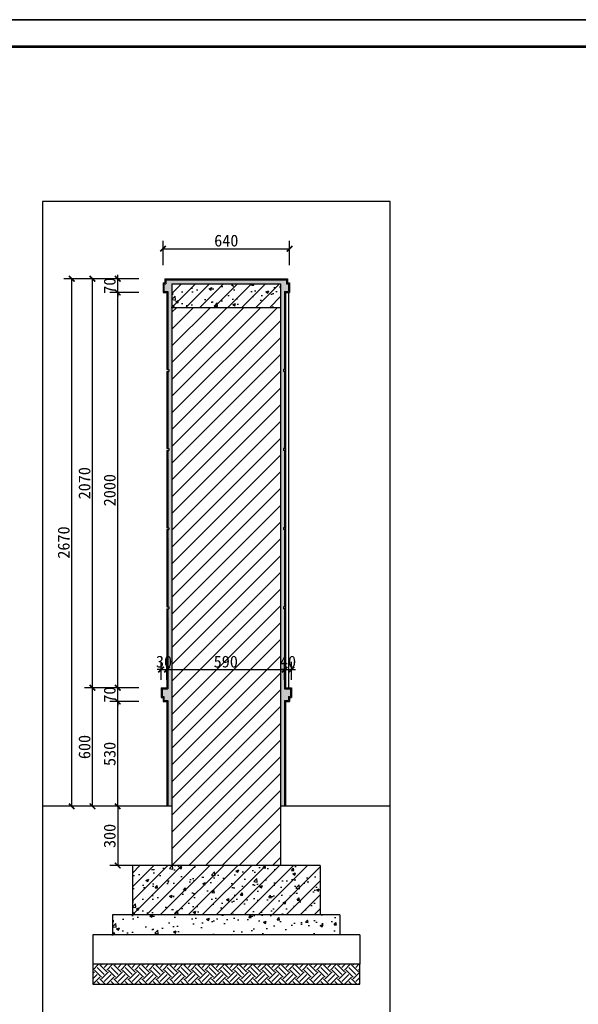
# Model space of a CAD drawing. Extents: x 499156 to 998412, y 3804642 to 7609653.
# Tile 21 of 74: x 500202 to 500343, y 3804799 to 3805048. Entities that reach past the tile are written whole.
import ezdxf

# ---------------------------------------------------------------- set-up
doc = ezdxf.new("R2010")
doc.units = 0
doc.header["$PDMODE"] = 35
doc.header["$PDSIZE"] = 1.2
doc.layers.get('0').update_dxf_attribs({"linetype": 'CONTINUOUS'})
doc.layers.get('Defpoints').update_dxf_attribs({"linetype": 'CONTINUOUS'})
for name, color, linetype in [('13-ab-outline', 2, 'CONTINUOUS'), ('14-ab-paving-l', 135, 'CONTINUOUS'), ('15-ab-hatch', 8, 'CONTINUOUS'), ('17-ab-base', 5, 'CONTINUOUS'), ('19-ab-dim', 3, 'CONTINUOUS'), ('PUB_TITLE', 4, 'CONTINUOUS')]:
    doc.layers.add(name, color=color, linetype=linetype)
doc.layers.add('18-ab-hide', color=191, linetype='CONTINUOUS', plot=False)
doc.styles.add('黑体', font='simhei.ttf')
doc.dimstyles.new('1-20', dxfattribs={"dimscale": 20, "dimtxt": 3, "dimasz": 1, "dimexe": 2, "dimexo": 2, "dimgap": 0.5, "dimtad": 1, "dimdec": 0, "dimrnd": 10, "dimtxsty": '黑体', "dimblk": 'ARCHTICK', "dimcen": 1, "dimclrd": 256, "dimclre": 3, "dimclrt": 7, "dimadec": 0, "dimazin": 0, "dimtfac": 1, "dimtdec": 0, "dimtix": 1, "dimtmove": 2, "dimatfit": 3, "dimldrblk": 'DOTSMALL', "dimfxl": 1, "dimarcsym": 0})

# ---------------------------------------------------------------- blocks, each defined once
blk = doc.blocks.new('wrtgtg')
at = {"layer": 'PUB_TITLE'}
blk.add_line((-75296, 53559), (8804, 53559), dxfattribs=at)
blk.add_lwpolyline([(-75296, -5841), (8804, -5841), (8804, 53559), (-75296, 53559)], close=True, dxfattribs=at)
at = {"layer": 'PUB_TITLE', "const_width": 100}
blk.add_lwpolyline([(-72796, -4841), (7804, -4841), (7804, 52559), (-72796, 52559)], close=True, dxfattribs=at)
blk = doc.blocks.new('_ArchTick')
at = {"color": 0, "linetype": 'ByBlock', "const_width": 0.4}
blk.add_lwpolyline([(-0.71, -0.71), (0.71, 0.71)], dxfattribs=at)
blk = doc.blocks.new('*D1625')
at = {"layer": '19-ab-dim', "color": 3, "lineweight": -2, "transparency": 16777216}
for p, q in [((500231.82, 3804875.55), (500224.44, 3804875.55)), ((500231.82, 3804849.05), (500224.44, 3804849.05))]:
    blk.add_line(p, q, dxfattribs=at)
at = {"layer": '19-ab-dim', "lineweight": -2, "transparency": 16777216}
blk.add_line((500226.44, 3804849.05), (500226.44, 3804875.55), dxfattribs=at)
at = {"layer": 'Defpoints', "color": 0, "transparency": 16777216}
for p in [(500226.44, 3804875.55), (500233.82, 3804875.55), (500233.82, 3804849.05)]:
    blk.add_point(p, dxfattribs=at)
at = {"layer": '19-ab-dim', "lineweight": -2, "transparency": 16777216}
for p, rotation in [((500226.44, 3804875.55), 90), ((500226.44, 3804849.05), 270)]:
    blk.add_blockref('_ArchTick', p, dxfattribs=dict(at, rotation=rotation))
at = {"layer": '19-ab-dim', "color": 7, "transparency": 16777216, "insert": (500224.42, 3804862.3), "char_height": 3, "attachment_point": 5, "rotation": 90, "style": '黑体'}
blk.add_mtext('530', dxfattribs=at)
blk = doc.blocks.new('_DotSmall')
at = {"color": 0, "linetype": 'ByBlock', "const_width": 0.5}
blk.add_lwpolyline([(-0.0625, 0, 1), (0.0625, 0, 1)], format="xyb", close=True, dxfattribs=at)
blk = doc.blocks.new('*D1626')
at = {"layer": '19-ab-dim', "lineweight": -2, "transparency": 16777216}
for p, q in [((500226.44, 3804879.05), (500226.44, 3804880.05)), ((500226.44, 3804875.55), (500226.44, 3804879.05)), ((500226.44, 3804875.55), (500226.44, 3804874.55))]:
    blk.add_line(p, q, dxfattribs=at)
at = {"layer": '19-ab-dim', "color": 3, "lineweight": -2, "transparency": 16777216}
for p, q in [((500231.82, 3804879.05), (500224.44, 3804879.05)), ((500231.82, 3804875.55), (500224.44, 3804875.55))]:
    blk.add_line(p, q, dxfattribs=at)
at = {"layer": 'Defpoints', "color": 0, "transparency": 16777216}
for p in [(500226.44, 3804879.05), (500233.82, 3804879.05), (500233.82, 3804875.55)]:
    blk.add_point(p, dxfattribs=at)
at = {"layer": '19-ab-dim', "lineweight": -2, "transparency": 16777216}
for p, rotation in [((500226.44, 3804879.05), 270), ((500226.44, 3804875.55), 90)]:
    blk.add_blockref('_ArchTick', p, dxfattribs=dict(at, rotation=rotation))
at = {"layer": '19-ab-dim', "color": 7, "transparency": 16777216, "insert": (500224.42, 3804877.3), "char_height": 3, "attachment_point": 5, "rotation": 90, "style": '黑体'}
blk.add_mtext('70', dxfattribs=at)
blk = doc.blocks.new('*D1627')
at = {"layer": '19-ab-dim', "color": 3, "lineweight": -2, "transparency": 16777216}
for p, q in [((500231.82, 3804979.05), (500224.44, 3804979.05)), ((500231.82, 3804879.05), (500224.44, 3804879.05))]:
    blk.add_line(p, q, dxfattribs=at)
at = {"layer": '19-ab-dim', "lineweight": -2, "transparency": 16777216}
blk.add_line((500226.44, 3804879.05), (500226.44, 3804979.05), dxfattribs=at)
at = {"layer": 'Defpoints', "color": 0, "transparency": 16777216}
for p in [(500226.44, 3804979.05), (500233.82, 3804979.05), (500233.82, 3804879.05)]:
    blk.add_point(p, dxfattribs=at)
at = {"layer": '19-ab-dim', "lineweight": -2, "transparency": 16777216}
for p, rotation in [((500226.44, 3804979.05), 90), ((500226.44, 3804879.05), 270)]:
    blk.add_blockref('_ArchTick', p, dxfattribs=dict(at, rotation=rotation))
at = {"layer": '19-ab-dim', "color": 7, "transparency": 16777216, "insert": (500224.42, 3804929.05), "char_height": 3, "attachment_point": 5, "rotation": 90, "style": '黑体'}
blk.add_mtext('2000', dxfattribs=at)
blk = doc.blocks.new('*D1628')
at = {"layer": '19-ab-dim', "color": 3, "lineweight": -2, "transparency": 16777216}
for p, q in [((500231.82, 3804982.55), (500224.44, 3804982.55)), ((500231.82, 3804979.05), (500224.44, 3804979.05))]:
    blk.add_line(p, q, dxfattribs=at)
at = {"layer": '19-ab-dim', "lineweight": -2, "transparency": 16777216}
for p, q in [((500226.44, 3804982.55), (500226.44, 3804983.55)), ((500226.44, 3804979.05), (500226.44, 3804982.55)), ((500226.44, 3804979.05), (500226.44, 3804978.05))]:
    blk.add_line(p, q, dxfattribs=at)
at = {"layer": 'Defpoints', "color": 0, "transparency": 16777216}
for p in [(500226.44, 3804982.55), (500233.82, 3804982.55), (500233.82, 3804979.05)]:
    blk.add_point(p, dxfattribs=at)
at = {"layer": '19-ab-dim', "lineweight": -2, "transparency": 16777216}
for p, rotation in [((500226.44, 3804982.55), 270), ((500226.44, 3804979.05), 90)]:
    blk.add_blockref('_ArchTick', p, dxfattribs=dict(at, rotation=rotation))
at = {"layer": '19-ab-dim', "color": 7, "transparency": 16777216, "insert": (500224.42, 3804980.8), "char_height": 3, "attachment_point": 5, "rotation": 90, "style": '黑体'}
blk.add_mtext('70', dxfattribs=at)
blk = doc.blocks.new('*D1629')
at = {"layer": '19-ab-dim', "color": 3, "lineweight": -2, "transparency": 16777216}
for p, q in [((500226.13, 3804879.05), (500218.06, 3804879.05)), ((500226.13, 3804849.05), (500218.06, 3804849.05))]:
    blk.add_line(p, q, dxfattribs=at)
at = {"layer": '19-ab-dim', "lineweight": -2, "transparency": 16777216}
blk.add_line((500220.06, 3804849.05), (500220.06, 3804879.05), dxfattribs=at)
at = {"layer": 'Defpoints', "color": 0, "transparency": 16777216}
for p in [(500220.06, 3804879.05), (500228.13, 3804879.05), (500228.13, 3804849.05)]:
    blk.add_point(p, dxfattribs=at)
at = {"layer": '19-ab-dim', "lineweight": -2, "transparency": 16777216}
for p, rotation in [((500220.06, 3804879.05), 90), ((500220.06, 3804849.05), 270)]:
    blk.add_blockref('_ArchTick', p, dxfattribs=dict(at, rotation=rotation))
at = {"layer": '19-ab-dim', "color": 7, "transparency": 16777216, "insert": (500218.05, 3804864.05), "char_height": 3, "attachment_point": 5, "rotation": 90, "style": '黑体'}
blk.add_mtext('600', dxfattribs=at)
blk = doc.blocks.new('*D1630')
at = {"layer": '19-ab-dim', "color": 3, "lineweight": -2, "transparency": 16777216}
for p, q in [((500226.13, 3804982.55), (500218.06, 3804982.55)), ((500226.13, 3804879.05), (500218.06, 3804879.05))]:
    blk.add_line(p, q, dxfattribs=at)
at = {"layer": '19-ab-dim', "lineweight": -2, "transparency": 16777216}
blk.add_line((500220.06, 3804879.05), (500220.06, 3804982.55), dxfattribs=at)
at = {"layer": 'Defpoints', "color": 0, "transparency": 16777216}
for p in [(500220.06, 3804982.55), (500228.13, 3804982.55), (500228.13, 3804879.05)]:
    blk.add_point(p, dxfattribs=at)
at = {"layer": '19-ab-dim', "lineweight": -2, "transparency": 16777216}
for p, rotation in [((500220.06, 3804982.55), 90), ((500220.06, 3804879.05), 270)]:
    blk.add_blockref('_ArchTick', p, dxfattribs=dict(at, rotation=rotation))
at = {"layer": '19-ab-dim', "color": 7, "transparency": 16777216, "insert": (500218.05, 3804930.8), "char_height": 3, "attachment_point": 5, "rotation": 90, "style": '黑体'}
blk.add_mtext('2070', dxfattribs=at)
blk = doc.blocks.new('*D1631')
at = {"layer": '19-ab-dim', "color": 3, "lineweight": -2, "transparency": 16777216}
for p, q in [((500226.13, 3804982.55), (500212.81, 3804982.55)), ((500226.13, 3804849.05), (500212.81, 3804849.05))]:
    blk.add_line(p, q, dxfattribs=at)
at = {"layer": '19-ab-dim', "lineweight": -2, "transparency": 16777216}
blk.add_line((500214.81, 3804849.05), (500214.81, 3804982.55), dxfattribs=at)
at = {"layer": 'Defpoints', "color": 0, "transparency": 16777216}
for p in [(500214.81, 3804982.55), (500228.13, 3804982.55), (500228.13, 3804849.05)]:
    blk.add_point(p, dxfattribs=at)
at = {"layer": '19-ab-dim', "lineweight": -2, "transparency": 16777216}
for p, rotation in [((500214.81, 3804982.55), 90), ((500214.81, 3804849.05), 270)]:
    blk.add_blockref('_ArchTick', p, dxfattribs=dict(at, rotation=rotation))
at = {"layer": '19-ab-dim', "color": 7, "transparency": 16777216, "insert": (500212.79, 3804915.8), "char_height": 3, "attachment_point": 5, "rotation": 90, "style": '黑体'}
blk.add_mtext('2670', dxfattribs=at)
blk = doc.blocks.new('*D1632')
at = {"layer": '19-ab-dim', "color": 3, "lineweight": -2, "transparency": 16777216}
for p, q in [((500237.9, 3804986.03), (500237.9, 3804992.16)), ((500269.9, 3804986.03), (500269.9, 3804992.16))]:
    blk.add_line(p, q, dxfattribs=at)
at = {"layer": '19-ab-dim', "lineweight": -2, "transparency": 16777216}
blk.add_line((500237.9, 3804990.16), (500269.9, 3804990.16), dxfattribs=at)
at = {"layer": 'Defpoints', "color": 0, "transparency": 16777216}
for p in [(500269.9, 3804990.16), (500237.9, 3804984.03), (500269.9, 3804984.03)]:
    blk.add_point(p, dxfattribs=at)
at = {"layer": '19-ab-dim', "lineweight": -2, "transparency": 16777216, "rotation": 180}
blk.add_blockref('_ArchTick', (500237.9, 3804990.16), dxfattribs=at)
at = {"layer": '19-ab-dim', "lineweight": -2, "transparency": 16777216}
blk.add_blockref('_ArchTick', (500269.9, 3804990.16), dxfattribs=at)
at = {"layer": '19-ab-dim', "color": 7, "transparency": 16777216, "insert": (500253.9, 3804992.18), "char_height": 3, "attachment_point": 5, "style": '黑体'}
blk.add_mtext('640', dxfattribs=at)
blk = doc.blocks.new('*D1633')
at = {"layer": '19-ab-dim', "color": 3, "lineweight": -2, "transparency": 16777216}
for p, q in [((500237.4, 3804881.05), (500237.4, 3804885.63)), ((500238.9, 3804881.05), (500238.9, 3804885.63))]:
    blk.add_line(p, q, dxfattribs=at)
at = {"layer": '19-ab-dim', "lineweight": -2, "transparency": 16777216}
for p, q in [((500237.4, 3804883.63), (500236.4, 3804883.63)), ((500237.4, 3804883.63), (500238.9, 3804883.63)), ((500238.9, 3804883.63), (500239.9, 3804883.63))]:
    blk.add_line(p, q, dxfattribs=at)
at = {"layer": 'Defpoints', "color": 0, "transparency": 16777216}
for p in [(500238.9, 3804883.63), (500237.4, 3804879.05), (500238.9, 3804879.05)]:
    blk.add_point(p, dxfattribs=at)
at = {"layer": '19-ab-dim', "lineweight": -2, "transparency": 16777216}
blk.add_blockref('_ArchTick', (500237.4, 3804883.63), dxfattribs=at)
at = {"layer": '19-ab-dim', "lineweight": -2, "transparency": 16777216, "rotation": 180}
blk.add_blockref('_ArchTick', (500238.9, 3804883.63), dxfattribs=at)
at = {"layer": '19-ab-dim', "color": 7, "transparency": 16777216, "insert": (500238.15, 3804885.64), "char_height": 3, "attachment_point": 5, "style": '黑体'}
blk.add_mtext('30', dxfattribs=at)
blk = doc.blocks.new('*D1634')
at = {"layer": '19-ab-dim', "color": 3, "lineweight": -2, "transparency": 16777216}
for p, q in [((500238.9, 3804881.05), (500238.9, 3804885.63)), ((500268.65, 3804881.05), (500268.65, 3804885.63))]:
    blk.add_line(p, q, dxfattribs=at)
at = {"layer": '19-ab-dim', "lineweight": -2, "transparency": 16777216}
blk.add_line((500238.9, 3804883.63), (500268.65, 3804883.63), dxfattribs=at)
at = {"layer": 'Defpoints', "color": 0, "transparency": 16777216}
for p in [(500268.65, 3804883.63), (500238.9, 3804879.05), (500268.65, 3804879.05)]:
    blk.add_point(p, dxfattribs=at)
at = {"layer": '19-ab-dim', "lineweight": -2, "transparency": 16777216, "rotation": 180}
blk.add_blockref('_ArchTick', (500238.9, 3804883.63), dxfattribs=at)
at = {"layer": '19-ab-dim', "lineweight": -2, "transparency": 16777216}
blk.add_blockref('_ArchTick', (500268.65, 3804883.63), dxfattribs=at)
at = {"layer": '19-ab-dim', "color": 7, "transparency": 16777216, "insert": (500253.77, 3804885.64), "char_height": 3, "attachment_point": 5, "style": '黑体'}
blk.add_mtext('590', dxfattribs=at)
blk = doc.blocks.new('*D1635')
at = {"layer": '19-ab-dim', "color": 3, "lineweight": -2, "transparency": 16777216}
for p, q in [((500268.65, 3804881.05), (500268.65, 3804885.63)), ((500270.4, 3804881.05), (500270.4, 3804885.63))]:
    blk.add_line(p, q, dxfattribs=at)
at = {"layer": '19-ab-dim', "lineweight": -2, "transparency": 16777216}
for p, q in [((500268.65, 3804883.63), (500267.65, 3804883.63)), ((500268.65, 3804883.63), (500270.4, 3804883.63)), ((500270.4, 3804883.63), (500271.4, 3804883.63))]:
    blk.add_line(p, q, dxfattribs=at)
at = {"layer": 'Defpoints', "color": 0, "transparency": 16777216}
for p in [(500270.4, 3804883.63), (500268.65, 3804879.05), (500270.4, 3804879.05)]:
    blk.add_point(p, dxfattribs=at)
at = {"layer": '19-ab-dim', "lineweight": -2, "transparency": 16777216}
blk.add_blockref('_ArchTick', (500268.65, 3804883.63), dxfattribs=at)
at = {"layer": '19-ab-dim', "lineweight": -2, "transparency": 16777216, "rotation": 180}
blk.add_blockref('_ArchTick', (500270.4, 3804883.63), dxfattribs=at)
at = {"layer": '19-ab-dim', "color": 7, "transparency": 16777216, "insert": (500269.52, 3804885.64), "char_height": 3, "attachment_point": 5, "style": '黑体'}
blk.add_mtext('40', dxfattribs=at)
blk = doc.blocks.new('*D1636')
at = {"layer": '19-ab-dim', "color": 3, "lineweight": -2, "transparency": 16777216}
for p, q in [((500231.81, 3804849.05), (500224.44, 3804849.05)), ((500231.81, 3804834.05), (500224.44, 3804834.05))]:
    blk.add_line(p, q, dxfattribs=at)
at = {"layer": '19-ab-dim', "lineweight": -2, "transparency": 16777216}
blk.add_line((500226.44, 3804849.05), (500226.44, 3804834.05), dxfattribs=at)
at = {"layer": 'Defpoints', "color": 0, "transparency": 16777216}
for p in [(500233.81, 3804849.05), (500226.44, 3804834.05), (500233.81, 3804834.05)]:
    blk.add_point(p, dxfattribs=at)
at = {"layer": '19-ab-dim', "lineweight": -2, "transparency": 16777216}
for p, rotation in [((500226.44, 3804849.05), 90), ((500226.44, 3804834.05), 270)]:
    blk.add_blockref('_ArchTick', p, dxfattribs=dict(at, rotation=rotation))
at = {"layer": '19-ab-dim', "color": 7, "transparency": 16777216, "insert": (500224.42, 3804841.55), "char_height": 3, "attachment_point": 5, "rotation": 90, "style": '黑体'}
blk.add_mtext('300', dxfattribs=at)

msp = doc.modelspace()

# ---------------------------------------------------------------- hatches: boundary and pattern name
at = {"layer": '15-ab-hatch'}
h = msp.add_hatch(dxfattribs=at)
h.set_pattern_fill('02砂', color=256, scale=20, style=0, pattern_type=2)
h.set_pattern_definition([(37.5, (496730.0774, 3805183.6249), (-0.06299336, 1.9268238), [0, -1.52, 0, -1.7, 0, -1.625]), (7.5, (496730.0774, 3805183.6249), (1.7697767, 2.822146), [0, -0.82, 0, -1.37, 0, -0.525]), (327.5, (496728.8474, 3805183.6249), (3.1141419, 0.00565905), [0, -0.5, 0, -1.8, 0, -2.35]), (317.5, (496728.8474, 3805183.625), (3.0061266, 0.8776756), [0, -0.25, 0, -1.18, 0, -1.35])])
h.paths.add_polyline_path([(500270.146, 3804878.804), (500268.646, 3804878.804), (500268.646, 3804979.304), (500269.646, 3804979.304), (500269.646, 3804981.304), (500269.146, 3804981.304), (500269.146, 3804982.304), (500238.646, 3804982.304), (500238.646, 3804981.304), (500238.146, 3804981.304), (500238.146, 3804979.304), (500239.146, 3804979.304), (500239.146, 3804959.554), (500239.396, 3804959.554), (500239.396, 3804959.054), (500239.146, 3804959.054), (500239.146, 3804939.554), (500239.396, 3804939.554), (500239.396, 3804939.054), (500239.146, 3804919.554), (500239.396, 3804919.554), (500239.396, 3804919.054), (500239.146, 3804899.554), (500239.396, 3804899.554), (500239.396, 3804899.054), (500239.146, 3804878.804), (500237.646, 3804878.804), (500237.646, 3804876.804), (500238.146, 3804876.804), (500238.146, 3804875.804), (500239.146, 3804875.804), (500239.146, 3804849.054), (500240.146, 3804849.054), (500240.146, 3804981.304), (500267.646, 3804981.304), (500267.646, 3804849.054), (500268.646, 3804849.054), (500268.646, 3804875.804), (500269.646, 3804875.804), (500269.646, 3804876.804), (500270.146, 3804876.804)])
h = msp.add_hatch(dxfattribs=at)
h.set_pattern_fill('05钢筋混凝土', color=256, scale=20, style=0, pattern_type=2)
h.set_pattern_definition([(50, (500240.146, 3804975.3036), (7.1726, -0.6275), [0.75, -8.25]), (355, (500240.146, 3804975.3036), (-1.3875, 7.522), [0.6, -6.6]), (100.45, (500240.7435, 3804975.251), (5.7851, 6.8944), [0.6374, -7.0114]), (46.184, (500240.146, 3804977.304), (10.6724, -1.6552), [1.125, -12.375]), (96.636, (500241.035, 3804977.166), (9.3466, 9.741), [0.956, -10.517]), (351.184, (500240.146, 3804977.304), (9.3466, 9.741), [0.9, -9.9]), (21, (500241.146, 3804976.8036), (5.9691, -4.0262), [0.75, -8.25]), (326, (500241.146, 3804976.8036), (2.4332, 7.2515), [0.6, -6.6]), (71.45, (500241.643, 3804976.468), (8.4022, 3.2253), [0.6374, -7.0114]), (37.5, (500240.1458, 3804975.3036), (0.1216, 3.32894), [0, -6.52, 0, -6.7, 0, -6.625]), (7.5, (500240.1458, 3804975.3036), (2.6307, 3.9441), [0, -3.82, 0, -6.37, 0, -2.525]), (327.5, (500237.9158, 3804975.3036), (5.33822, -0.22555), [0, -2.5, 0, -7.8, 0, -10.35]), (317.5, (500236.916, 3804975.3036), (5.83186, 1.00105), [0, -3.25, 0, -5.18, 0, -7.35]), (45, (500240.1458, 3804975.3036), (-1.76777, 1.76777), [])])
h.paths.add_polyline_path([(500267.646, 3804981.304), (500240.146, 3804981.304), (500240.146, 3804975.304), (500267.646, 3804975.304)])
h = msp.add_hatch(dxfattribs=at)
h.set_pattern_fill('03普通砖', color=256, scale=20, style=0, pattern_type=2)
h.set_pattern_definition([(45, (500240.1458, 3804834.0536), (-2.12132, 2.12132), [])])
h.paths.add_polyline_path([(500267.646, 3804975.304), (500240.146, 3804975.304), (500240.146, 3804834.054), (500267.646, 3804834.054)])
h = msp.add_hatch(dxfattribs=at)
h.set_pattern_fill('05钢筋混凝土', color=256, scale=20, style=0, pattern_type=2)
h.set_pattern_definition([(50, (500230.146, 3804821.5536), (7.1726, -0.6275), [0.75, -8.25]), (355, (500230.146, 3804821.5536), (-1.3875, 7.5219), [0.6, -6.6]), (100.451, (500230.7435, 3804821.501), (5.7851, 6.8944), [0.6374, -7.0114]), (46.184, (500230.146, 3804823.554), (10.6724, -1.6552), [1.125, -12.375]), (96.636, (500231.035, 3804823.416), (9.3466, 9.7412), [0.9561, -10.5171]), (351.184, (500230.146, 3804823.554), (9.3466, 9.7412), [0.9, -9.9]), (21, (500231.146, 3804823.0536), (5.9691, -4.0262), [0.75, -8.25]), (326, (500231.146, 3804823.0536), (2.4332, 7.2515), [0.6, -6.6]), (71.451, (500231.643, 3804822.718), (8.4022, 3.2253), [0.6374, -7.0114]), (37.5, (500230.1458, 3804821.5536), (0.1216, 3.32894), [0, -6.52, 0, -6.7, 0, -6.625]), (7.5, (500230.1458, 3804821.5536), (2.6307, 3.94412), [0, -3.82, 0, -6.37, 0, -2.525]), (327.5, (500227.9158, 3804821.5536), (5.33822, -0.22555), [0, -2.5, 0, -7.8, 0, -10.35]), (317.5, (500226.916, 3804821.5536), (5.83186, 1.00105), [0, -3.25, 0, -5.18, 0, -7.35]), (45, (500230.1458, 3804821.5536), (-1.76777, 1.76777), [])])
h.paths.add_polyline_path([(500277.646, 3804834.054), (500230.146, 3804834.054), (500230.146, 3804821.554), (500277.646, 3804821.554)])
h = msp.add_hatch(dxfattribs=at)
h.set_pattern_fill('04混凝土', color=256, scale=20, style=0, pattern_type=2)
h.set_pattern_definition([(50, (500225.146, 3804816.5536), (7.1726, -0.6275), [0.75, -8.25]), (355, (500225.146, 3804816.5536), (-1.3875, 7.5219), [0.6, -6.6]), (100.451, (500225.7435, 3804816.501), (5.7851, 6.8944), [0.6374, -7.0114]), (46.184, (500225.146, 3804818.554), (10.6724, -1.6552), [1.125, -12.375]), (96.636, (500226.035, 3804818.416), (9.3466, 9.7412), [0.9561, -10.5171]), (351.184, (500225.146, 3804818.554), (9.3466, 9.7412), [0.9, -9.9]), (21, (500226.146, 3804818.0536), (5.9691, -4.0262), [0.75, -8.25]), (326, (500226.146, 3804818.0536), (2.4332, 7.2515), [0.6, -6.6]), (71.451, (500226.643, 3804817.718), (8.4022, 3.2253), [0.6374, -7.0114]), (37.5, (500225.1458, 3804816.5536), (0.1216, 3.32894), [0, -6.52, 0, -6.7, 0, -6.625]), (7.5, (500225.1458, 3804816.5536), (2.6307, 3.94412), [0, -3.82, 0, -6.37, 0, -2.525]), (327.5, (500222.9158, 3804816.5536), (5.33822, -0.22555), [0, -2.5, 0, -7.8, 0, -10.35]), (317.5, (500221.916, 3804816.5536), (5.83186, 1.00105), [0, -3.25, 0, -5.18, 0, -7.35])])
h.paths.add_polyline_path([(500282.646, 3804821.554), (500225.146, 3804821.554), (500225.146, 3804816.554), (500282.646, 3804816.554)])
h = msp.add_hatch(dxfattribs=at)
h.set_pattern_fill('07土壤', color=256, scale=20, style=0, pattern_type=2)
h.set_pattern_definition([(45, (500220.1458, 3804804.0536), (2e-16, 3.53553), [2.5, -2.5]), (45, (500223.0184, 3804804.7165), (2e-16, 3.53553), [2.5, -2.5]), (45, (500222.3555, 3804805.3794), (2e-16, 3.53553), [2.5, -2.5]), (135, (500222.3555, 3804805.8214), (-3.53553, 2e-16), [2.5, -2.5]), (135, (500223.0184, 3804806.4843), (-3.53553, 2e-16), [2.5, -2.5]), (135, (500223.6813, 3804807.1472), (-3.53553, 2e-16), [2.5, -2.5])])
h.paths.add_polyline_path([(500287.646, 3804809.054), (500220.146, 3804809.054), (500220.146, 3804804.054), (500287.646, 3804804.054)])

# ---------------------------------------------------------------- linework, layer by layer
at = {"layer": '13-ab-outline'}
for p, q in [((500237.896, 3804981.554, 0.345), (500238.396, 3804981.554, 0.345)), ((500238.396, 3804982.554, 0.345), (500269.396, 3804982.554, 0.345)), ((500238.646, 3804982.304, 0.345), (500269.146, 3804982.304, 0.345)), ((500269.396, 3804981.554, 0.345), (500269.896, 3804981.554, 0.345)), ((500238.146, 3804981.304, 0.345), (500238.646, 3804981.304, 0.345)), ((500238.146, 3804979.304, 0.345), (500239.146, 3804979.304, 0.345)), ((500239.146, 3804979.304, 0.345), (500239.146, 3804959.554, 0.345)), ((500268.646, 3804979.304, 0.345), (500268.646, 3804959.554, 0.345)), ((500268.646, 3804979.304, 0.345), (500269.646, 3804979.304, 0.345)), ((500269.146, 3804981.304, 0.345), (500269.646, 3804981.304, 0.345)), ((500237.896, 3804979.054, 0.345), (500238.896, 3804979.054, 0.345)), ((500237.896, 3804979.054, 0.345), (500238.896, 3804979.054, 0.345)), ((500238.896, 3804979.054, 0.345), (500238.896, 3804959.554, 0.345)), ((500268.896, 3804979.054, 0.345), (500269.896, 3804979.054, 0.345)), ((500268.896, 3804979.054, 0.345), (500268.896, 3804959.554, 0.345)), ((500268.896, 3804979.054, 0.345), (500269.896, 3804979.054, 0.345)), ((500239.396, 3804959.554, 0.345), (500239.396, 3804959.054, 0.345)), ((500268.396, 3804959.554, 0.345), (500268.396, 3804959.054, 0.345)), ((500238.896, 3804959.054, 0.345), (500238.896, 3804939.554, 0.345)), ((500239.146, 3804959.054, 0.345), (500239.146, 3804939.554, 0.345)), ((500268.646, 3804959.054, 0.345), (500268.646, 3804939.554, 0.345)), ((500268.896, 3804959.054, 0.345), (500268.896, 3804939.554, 0.345)), ((500239.396, 3804939.554, 0.345), (500239.396, 3804939.054, 0.345)), ((500268.396, 3804939.554, 0.345), (500268.396, 3804939.054, 0.345)), ((500238.896, 3804939.054, 0.345), (500238.896, 3804919.554, 0.345)), ((500239.146, 3804939.054, 0.345), (500239.146, 3804919.554, 0.345)), ((500268.646, 3804939.054, 0.345), (500268.646, 3804919.554, 0.345)), ((500268.896, 3804939.054, 0.345), (500268.896, 3804919.554, 0.345)), ((500239.396, 3804919.554, 0.345), (500239.396, 3804919.054, 0.345)), ((500268.396, 3804919.554, 0.345), (500268.396, 3804919.054, 0.345)), ((500238.896, 3804919.054, 0.345), (500238.896, 3804899.554, 0.345)), ((500239.146, 3804919.054, 0.345), (500239.146, 3804899.554, 0.345)), ((500268.646, 3804919.054, 0.345), (500268.646, 3804899.554, 0.345)), ((500268.896, 3804919.054, 0.345), (500268.896, 3804899.554, 0.345)), ((500239.396, 3804899.554, 0.345), (500239.396, 3804899.054, 0.345)), ((500268.396, 3804899.554, 0.345), (500268.396, 3804899.054, 0.345)), ((500238.896, 3804899.054, 0.345), (500238.896, 3804879.054, 0.345)), ((500239.146, 3804899.054, 0.345), (500239.146, 3804878.804, 0.345)), ((500268.646, 3804899.054, 0.345), (500268.646, 3804878.804, 0.345)), ((500268.896, 3804899.054, 0.345), (500268.896, 3804879.054, 0.345)), ((500237.396, 3804879.054, 0.345), (500237.396, 3804876.554, 0.345)), ((500237.646, 3804878.804, 0.345), (500237.646, 3804876.804, 0.345)), ((500270.146, 3804878.804, 0.345), (500270.146, 3804876.804, 0.345)), ((500270.396, 3804879.054, 0.345), (500270.396, 3804876.554, 0.345)), ((500237.896, 3804876.554, 0.345), (500237.896, 3804875.554, 0.345)), ((500238.146, 3804876.804, 0.345), (500238.146, 3804875.804, 0.345)), ((500238.896, 3804875.554, 0.345), (500238.896, 3804849.054, 0.345)), ((500239.146, 3804875.804, 0.345), (500239.146, 3804849.054, 0.345)), ((500268.646, 3804875.804, 0.345), (500268.646, 3804849.054, 0.345)), ((500268.896, 3804875.554, 0.345), (500268.896, 3804849.054, 0.345)), ((500269.646, 3804876.804, 0.345), (500269.646, 3804875.804, 0.345)), ((500269.896, 3804876.554, 0.345), (500269.896, 3804875.554, 0.345))]:
    msp.add_line(p, q, dxfattribs=at)
at = {"layer": '13-ab-outline', "elevation": 0.345}
for points in [[(500237.896, 3804981.554), (500237.896, 3804979.054)], [(500238.396, 3804982.554), (500238.396, 3804981.554)], [(500238.646, 3804982.304), (500238.646, 3804981.304)], [(500269.146, 3804982.304), (500269.146, 3804981.304)], [(500269.396, 3804982.554), (500269.396, 3804981.554)], [(500269.896, 3804981.554), (500269.896, 3804979.054)], [(500238.146, 3804981.304), (500238.146, 3804979.304)], [(500269.646, 3804981.304), (500269.646, 3804979.304)], [(500238.896, 3804959.554), (500239.396, 3804959.554)], [(500268.896, 3804959.554), (500268.396, 3804959.554)], [(500238.896, 3804959.054), (500239.396, 3804959.054)], [(500268.896, 3804959.054), (500268.396, 3804959.054)], [(500238.896, 3804939.554), (500239.396, 3804939.554)], [(500268.896, 3804939.554), (500268.396, 3804939.554)], [(500238.896, 3804939.054), (500239.396, 3804939.054)], [(500268.896, 3804939.054), (500268.396, 3804939.054)], [(500238.896, 3804919.554), (500239.396, 3804919.554)], [(500268.896, 3804919.554), (500268.396, 3804919.554)], [(500238.896, 3804919.054), (500239.396, 3804919.054)], [(500268.896, 3804919.054), (500268.396, 3804919.054)], [(500238.896, 3804899.554), (500239.396, 3804899.554)], [(500268.896, 3804899.554), (500268.396, 3804899.554)], [(500238.896, 3804899.054), (500239.396, 3804899.054)], [(500268.896, 3804899.054), (500268.396, 3804899.054)], [(500237.396, 3804879.054), (500238.896, 3804879.054)], [(500237.646, 3804878.804), (500239.146, 3804878.804)], [(500268.646, 3804878.804), (500270.146, 3804878.804)], [(500268.896, 3804879.054), (500270.396, 3804879.054)], [(500237.396, 3804876.554), (500237.896, 3804876.554)], [(500237.646, 3804876.804), (500238.146, 3804876.804)], [(500237.896, 3804875.554), (500238.896, 3804875.554)], [(500238.146, 3804875.804), (500239.146, 3804875.804)], [(500268.646, 3804875.804), (500269.646, 3804875.804)], [(500268.896, 3804875.554), (500269.896, 3804875.554)], [(500269.646, 3804876.804), (500270.146, 3804876.804)], [(500269.896, 3804876.554), (500270.396, 3804876.554)]]:
    msp.add_lwpolyline(points, dxfattribs=at)
at = {"layer": '14-ab-paving-l'}
for p, q in [((500282.646, 3804821.554, 0.345), (500225.146, 3804821.554, 0.345)), ((500225.146, 3804821.554, 0.345), (500225.146, 3804816.554, 0.345)), ((500282.646, 3804821.554, 0.345), (500282.646, 3804816.554, 0.345)), ((500287.646, 3804816.554, 0.345), (500220.146, 3804816.554, 0.345)), ((500220.146, 3804816.554, 0.345), (500220.146, 3804809.054, 0.345)), ((500287.646, 3804816.554, 0.345), (500287.646, 3804809.054, 0.345)), ((500287.646, 3804809.054, 0.345), (500220.146, 3804809.054, 0.345))]:
    msp.add_line(p, q, dxfattribs=at)
at = {"layer": '15-ab-hatch', "elevation": 0.345}
for points in [[(500269.646, 3804979.054), (500269.646, 3804879.054)], [(500268.896, 3804959.554), (500268.896, 3804959.054)], [(500268.896, 3804939.554), (500268.896, 3804939.054)], [(500268.896, 3804919.554), (500268.896, 3804919.054)], [(500268.896, 3804899.554), (500268.896, 3804899.054)]]:
    msp.add_lwpolyline(points, dxfattribs=at)
at = {"layer": '17-ab-base'}
for p, q in [((500240.146, 3804981.304, 0.345), (500267.646, 3804981.304, 0.345)), ((500240.146, 3804981.304, 0.345), (500240.146, 3804834.054, 0.345)), ((500267.646, 3804981.304, 0.345), (500267.646, 3804834.054, 0.345)), ((500240.146, 3804975.304, 0.345), (500267.646, 3804975.304, 0.345)), ((500240.146, 3804849.054, 0.345), (500207.41, 3804849.054, 0.345)), ((500295.319, 3804849.054, 0.345), (500267.646, 3804849.054, 0.345)), ((500277.646, 3804834.054, 0.345), (500230.146, 3804834.054, 0.345)), ((500230.146, 3804834.054, 0.345), (500230.146, 3804821.554, 0.345)), ((500277.646, 3804834.054, 0.345), (500277.646, 3804821.554, 0.345))]:
    msp.add_line(p, q, dxfattribs=at)
at = {"layer": '18-ab-hide', "linetype": 'Continuous'}
msp.add_lwpolyline([(500207.41, 3804794.586), (500295.319, 3804794.586), (500295.319, 3805002.112), (500207.41, 3805002.112)], close=True, dxfattribs=at)
at = {"layer": '18-ab-hide', "elevation": 0.345}
msp.add_lwpolyline([(500220.146, 3804809.054), (500220.146, 3804804.054), (500287.646, 3804804.054), (500287.646, 3804809.054)], dxfattribs=at)

# ---------------------------------------------------------------- block references
at = {"xscale": 0.00684288, "yscale": 0.00684288, "zscale": 0.00684288}
msp.add_blockref('wrtgtg', (500474.38, 3804681.614), dxfattribs=at)

# ---------------------------------------------------------------- dimensions: what is measured, and where the dimension line sits
at = {"layer": '19-ab-dim'}
for p1, p2, distance, picture, middle in [((500237.896, 3804984.034, 0.345), (500269.896, 3804984.034, 0.345), 6.127, '*D1632', (500253.896, 3804992.178, 0.345)), ((500228.128, 3804849.054, 0.345), (500228.128, 3804982.554, 0.345), 13.323, '*D1631', (500212.789, 3804915.804, 0.345)), ((500228.128, 3804879.054, 0.345), (500228.128, 3804982.554, 0.345), 8.064, '*D1630', (500218.048, 3804930.804, 0.345)), ((500237.396, 3804879.054, 0.345), (500238.896, 3804879.054, 0.345), 4.573, '*D1633', (500238.146, 3804885.644, 0.345)), ((500228.128, 3804849.054, 0.345), (500228.128, 3804879.054, 0.345), 8.064, '*D1629', (500218.048, 3804864.054, 0.345)), ((500233.817, 3804849.054, 0.345), (500233.817, 3804875.554, 0.345), 7.376, '*D1625', (500224.423, 3804862.304, 0.345)), ((500233.815, 3804849.054, 0.345), (500233.815, 3804834.054, 0.345), -7.374, '*D1636', (500224.423, 3804841.554, 0.345))]:
    dim = msp.add_aligned_dim(p1=p1, p2=p2, distance=distance, dimstyle='1-20', override={"dimscale": 1, "dimlfac": 20}, dxfattribs=at)
    dim.commit()
    dim.dimension.update_dxf_attribs({"geometry": picture, "text_midpoint": middle})
for base, p1, p2, angle, picture, middle in [((500226.44, 3804982.554, 0.345), (500233.817, 3804979.054, 0.345), (500233.817, 3804982.554, 0.345), 270, '*D1628', (500224.423, 3804980.804, 0.345)), ((500226.44, 3804979.054, 0.345), (500233.817, 3804879.054, 0.345), (500233.817, 3804979.054, 0.345), 270, '*D1627', (500224.423, 3804929.054, 0.345)), ((500268.646, 3804883.627, 0.345), (500238.896, 3804879.054, 0.345), (500268.646, 3804879.054, 0.345), 180, '*D1634', (500253.771, 3804885.644, 0.345)), ((500270.396, 3804883.627, 0.345), (500268.646, 3804879.054, 0.345), (500270.396, 3804879.054, 0.345), 180, '*D1635', (500269.521, 3804885.644, 0.345)), ((500226.44, 3804879.054, 0.345), (500233.817, 3804875.554, 0.345), (500233.817, 3804879.054, 0.345), 270, '*D1626', (500224.423, 3804877.304, 0.345))]:
    dim = msp.add_linear_dim(base=base, p1=p1, p2=p2, angle=angle, dimstyle='1-20', override={"dimscale": 1, "dimlfac": 20}, dxfattribs=at)
    dim.commit()
    dim.dimension.update_dxf_attribs({"geometry": picture, "text_midpoint": middle})

doc.saveas('drawing.dxf')
